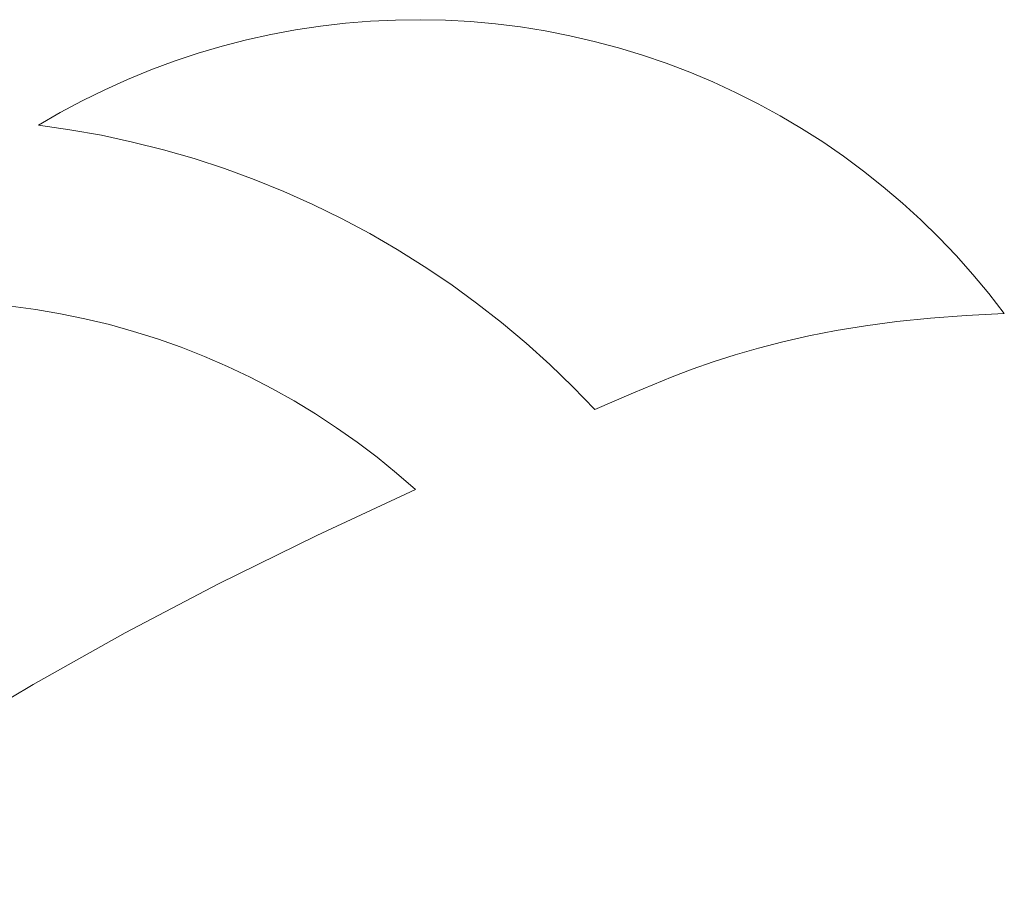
# Model space of a CAD drawing. Header units: millimetres. Extents: x -1459 to 125, y -3469 to 122.
# Tile 156 of 199: x -105.08 to -101.22, y -2910.04 to -2906.58. Entities that reach past the tile are written whole.
import ezdxf

# ---------------------------------------------------------------- set-up
doc = ezdxf.new("R2010")
doc.units = ezdxf.units.MM
doc.header["$MEASUREMENT"] = 0
doc.layers.add('Layer 1', color=7, linetype='Continuous')

msp = doc.modelspace()

# ---------------------------------------------------------------- linework, layer by layer
at = {"layer": 'Layer 1', "color": 18, "lineweight": 9}
for points, knots in [([(-102.8211, -2908.1097), (-102.8211, -2908.1097), (-102.6693, -2908.0435), (-102.6693, -2908.0435), (-102.6693, -2908.0435), (-102.5183, -2907.9815), (-102.5183, -2907.9815), (-102.5183, -2907.9815), (-102.4392, -2907.9515), (-102.4392, -2907.9515), (-102.4392, -2907.9515), (-102.3569, -2907.9226), (-102.3569, -2907.9226), (-102.3569, -2907.9226), (-102.2706, -2907.8949), (-102.2706, -2907.8949), (-102.2706, -2907.8949), (-102.1799, -2907.8685), (-102.1799, -2907.8685), (-102.1799, -2907.8685), (-102.084, -2907.8438), (-102.084, -2907.8438), (-102.084, -2907.8438), (-101.9823, -2907.8209), (-101.9823, -2907.8209), (-101.9823, -2907.8209), (-101.8742, -2907.7999), (-101.8742, -2907.7999), (-101.8742, -2907.7999), (-101.7591, -2907.7813), (-101.7591, -2907.7813), (-101.7591, -2907.7813), (-101.6363, -2907.765), (-101.6363, -2907.765), (-101.6363, -2907.765), (-101.5052, -2907.7514), (-101.5052, -2907.7514), (-101.5052, -2907.7514), (-101.3651, -2907.7406), (-101.3651, -2907.7406), (-101.3651, -2907.7406), (-101.2154, -2907.7329), (-101.2154, -2907.7329), (-101.2154, -2907.7329), (-101.2758, -2907.6552), (-101.2758, -2907.6552), (-101.2758, -2907.6552), (-101.3387, -2907.5796), (-101.3387, -2907.5796), (-101.3387, -2907.5796), (-101.4042, -2907.5062), (-101.4042, -2907.5062), (-101.4042, -2907.5062), (-101.4721, -2907.4351), (-101.4721, -2907.4351), (-101.4721, -2907.4351), (-101.5425, -2907.3663), (-101.5425, -2907.3663), (-101.5425, -2907.3663), (-101.6151, -2907.3001), (-101.6151, -2907.3001), (-101.6151, -2907.3001), (-101.69, -2907.2363), (-101.69, -2907.2363), (-101.69, -2907.2363), (-101.7671, -2907.1751), (-101.7671, -2907.1751), (-101.7671, -2907.1751), (-101.8461, -2907.1166), (-101.8461, -2907.1166), (-101.8461, -2907.1166), (-101.9271, -2907.0608), (-101.9271, -2907.0608), (-101.9271, -2907.0608), (-102.01, -2907.0079), (-102.01, -2907.0079), (-102.01, -2907.0079), (-102.0947, -2906.9578), (-102.0947, -2906.9578), (-102.0947, -2906.9578), (-102.181, -2906.9106), (-102.181, -2906.9106), (-102.181, -2906.9106), (-102.2688, -2906.8664), (-102.2688, -2906.8664), (-102.2688, -2906.8664), (-102.3582, -2906.8252), (-102.3582, -2906.8252), (-102.3582, -2906.8252), (-102.4489, -2906.7872), (-102.4489, -2906.7872), (-102.4489, -2906.7872), (-102.5408, -2906.7522), (-102.5408, -2906.7522), (-102.5408, -2906.7522), (-102.6339, -2906.7204), (-102.6339, -2906.7204), (-102.6339, -2906.7204), (-102.728, -2906.6918), (-102.728, -2906.6918), (-102.728, -2906.6918), (-102.823, -2906.6664), (-102.823, -2906.6664), (-102.823, -2906.6664), (-102.9189, -2906.6443), (-102.9189, -2906.6443), (-102.9189, -2906.6443), (-103.0154, -2906.6255), (-103.0154, -2906.6255), (-103.0154, -2906.6255), (-103.1125, -2906.61), (-103.1125, -2906.61), (-103.1125, -2906.61), (-103.2101, -2906.5979), (-103.2101, -2906.5979), (-103.2101, -2906.5979), (-103.3081, -2906.589), (-103.3081, -2906.589), (-103.3081, -2906.589), (-103.4063, -2906.5836), (-103.4063, -2906.5836), (-103.4063, -2906.5836), (-103.5046, -2906.5815), (-103.5046, -2906.5815), (-103.5046, -2906.5815), (-103.603, -2906.5827), (-103.603, -2906.5827), (-103.603, -2906.5827), (-103.7012, -2906.5874), (-103.7012, -2906.5874), (-103.7012, -2906.5874), (-103.7993, -2906.5953), (-103.7993, -2906.5953), (-103.7993, -2906.5953), (-103.897, -2906.6067), (-103.897, -2906.6067), (-103.897, -2906.6067), (-103.9942, -2906.6213), (-103.9942, -2906.6213), (-103.9942, -2906.6213), (-104.0909, -2906.6393), (-104.0909, -2906.6393), (-104.0909, -2906.6393), (-104.187, -2906.6606), (-104.187, -2906.6606), (-104.187, -2906.6606), (-104.2822, -2906.6851), (-104.2822, -2906.6851), (-104.2822, -2906.6851), (-104.3766, -2906.7129), (-104.3766, -2906.7129), (-104.3766, -2906.7129), (-104.4699, -2906.7439), (-104.4699, -2906.7439), (-104.4699, -2906.7439), (-104.5622, -2906.7781), (-104.5622, -2906.7781), (-104.5622, -2906.7781), (-104.6532, -2906.8154), (-104.6532, -2906.8154), (-104.6532, -2906.8154), (-104.7428, -2906.8558), (-104.7428, -2906.8558), (-104.7428, -2906.8558), (-104.8311, -2906.8992), (-104.8311, -2906.8992), (-104.8311, -2906.8992), (-104.9178, -2906.9456), (-104.9178, -2906.9456), (-104.9178, -2906.9456), (-105.0029, -2906.995), (-105.0029, -2906.995), (-105.0029, -2906.995), (-104.8791, -2907.0127), (-104.8791, -2907.0127), (-104.8791, -2907.0127), (-104.7561, -2907.0346), (-104.7561, -2907.0346), (-104.7561, -2907.0346), (-104.6338, -2907.0609), (-104.6338, -2907.0609), (-104.6338, -2907.0609), (-104.5126, -2907.0913), (-104.5126, -2907.0913), (-104.5126, -2907.0913), (-104.3925, -2907.126), (-104.3925, -2907.126), (-104.3925, -2907.126), (-104.2737, -2907.1648), (-104.2737, -2907.1648), (-104.2737, -2907.1648), (-104.1563, -2907.2077), (-104.1563, -2907.2077), (-104.1563, -2907.2077), (-104.0404, -2907.2547), (-104.0404, -2907.2547), (-104.0404, -2907.2547), (-103.9263, -2907.3057), (-103.9263, -2907.3057), (-103.9263, -2907.3057), (-103.814, -2907.3607), (-103.814, -2907.3607), (-103.814, -2907.3607), (-103.7037, -2907.4195), (-103.7037, -2907.4195), (-103.7037, -2907.4195), (-103.5955, -2907.4821), (-103.5955, -2907.4821), (-103.5955, -2907.4821), (-103.4896, -2907.5484), (-103.4896, -2907.5484), (-103.4896, -2907.5484), (-103.386, -2907.6184), (-103.386, -2907.6184), (-103.386, -2907.6184), (-103.2849, -2907.6919), (-103.2849, -2907.6919), (-103.2849, -2907.6919), (-103.1864, -2907.7689), (-103.1864, -2907.7689), (-103.1864, -2907.7689), (-103.0907, -2907.8493), (-103.0907, -2907.8493), (-103.0907, -2907.8493), (-102.9978, -2907.933), (-102.9978, -2907.933), (-102.9978, -2907.933), (-102.9079, -2908.0198), (-102.9079, -2908.0198), (-102.9079, -2908.0198), (-102.8211, -2908.1097), (-102.8211, -2908.1097)], [0, 0, 0, 0, 0.012987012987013, 0.012987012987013, 0.012987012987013, 0.025974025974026, 0.025974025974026, 0.025974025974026, 0.038961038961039, 0.038961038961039, 0.038961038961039, 0.051948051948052, 0.051948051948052, 0.051948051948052, 0.0649350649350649, 0.0649350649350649, 0.0649350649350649, 0.0779220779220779, 0.0779220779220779, 0.0779220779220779, 0.0909090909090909, 0.0909090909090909, 0.0909090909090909, 0.1038961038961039, 0.1038961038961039, 0.1038961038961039, 0.1168831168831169, 0.1168831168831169, 0.1168831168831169, 0.1298701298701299, 0.1298701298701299, 0.1298701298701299, 0.1428571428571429, 0.1428571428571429, 0.1428571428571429, 0.1558441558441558, 0.1558441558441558, 0.1558441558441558, 0.1688311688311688, 0.1688311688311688, 0.1688311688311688, 0.1818181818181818, 0.1818181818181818, 0.1818181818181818, 0.1948051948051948, 0.1948051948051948, 0.1948051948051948, 0.2077922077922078, 0.2077922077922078, 0.2077922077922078, 0.2207792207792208, 0.2207792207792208, 0.2207792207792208, 0.2337662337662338, 0.2337662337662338, 0.2337662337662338, 0.2467532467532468, 0.2467532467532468, 0.2467532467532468, 0.2597402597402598, 0.2597402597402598, 0.2597402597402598, 0.2727272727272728, 0.2727272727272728, 0.2727272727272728, 0.2857142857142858, 0.2857142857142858, 0.2857142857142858, 0.2987012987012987, 0.2987012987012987, 0.2987012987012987, 0.3116883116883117, 0.3116883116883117, 0.3116883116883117, 0.3246753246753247, 0.3246753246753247, 0.3246753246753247, 0.3376623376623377, 0.3376623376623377, 0.3376623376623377, 0.3506493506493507, 0.3506493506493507, 0.3506493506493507, 0.3636363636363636, 0.3636363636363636, 0.3636363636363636, 0.3766233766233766, 0.3766233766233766, 0.3766233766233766, 0.3896103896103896, 0.3896103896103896, 0.3896103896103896, 0.4025974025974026, 0.4025974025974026, 0.4025974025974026, 0.4155844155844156, 0.4155844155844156, 0.4155844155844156, 0.4285714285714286, 0.4285714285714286, 0.4285714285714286, 0.4415584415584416, 0.4415584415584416, 0.4415584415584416, 0.4545454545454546, 0.4545454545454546, 0.4545454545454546, 0.4675324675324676, 0.4675324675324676, 0.4675324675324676, 0.4805194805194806, 0.4805194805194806, 0.4805194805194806, 0.4935064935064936, 0.4935064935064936, 0.4935064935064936, 0.5064935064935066, 0.5064935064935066, 0.5064935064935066, 0.5194805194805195, 0.5194805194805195, 0.5194805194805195, 0.5324675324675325, 0.5324675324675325, 0.5324675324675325, 0.5454545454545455, 0.5454545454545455, 0.5454545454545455, 0.5584415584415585, 0.5584415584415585, 0.5584415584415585, 0.5714285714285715, 0.5714285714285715, 0.5714285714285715, 0.5844155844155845, 0.5844155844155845, 0.5844155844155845, 0.5974025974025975, 0.5974025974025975, 0.5974025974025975, 0.6103896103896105, 0.6103896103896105, 0.6103896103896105, 0.6233766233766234, 0.6233766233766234, 0.6233766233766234, 0.6363636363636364, 0.6363636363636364, 0.6363636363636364, 0.6493506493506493, 0.6493506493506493, 0.6493506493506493, 0.6623376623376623, 0.6623376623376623, 0.6623376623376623, 0.6753246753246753, 0.6753246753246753, 0.6753246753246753, 0.6883116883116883, 0.6883116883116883, 0.6883116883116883, 0.7012987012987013, 0.7012987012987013, 0.7012987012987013, 0.7142857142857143, 0.7142857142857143, 0.7142857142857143, 0.7272727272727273, 0.7272727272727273, 0.7272727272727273, 0.7402597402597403, 0.7402597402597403, 0.7402597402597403, 0.7532467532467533, 0.7532467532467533, 0.7532467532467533, 0.7662337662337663, 0.7662337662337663, 0.7662337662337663, 0.7792207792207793, 0.7792207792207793, 0.7792207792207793, 0.7922077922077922, 0.7922077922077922, 0.7922077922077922, 0.8051948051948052, 0.8051948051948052, 0.8051948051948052, 0.8181818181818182, 0.8181818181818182, 0.8181818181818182, 0.8311688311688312, 0.8311688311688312, 0.8311688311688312, 0.8441558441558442, 0.8441558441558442, 0.8441558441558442, 0.8571428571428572, 0.8571428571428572, 0.8571428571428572, 0.8701298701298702, 0.8701298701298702, 0.8701298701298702, 0.8831168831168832, 0.8831168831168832, 0.8831168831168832, 0.8961038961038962, 0.8961038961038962, 0.8961038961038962, 0.9090909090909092, 0.9090909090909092, 0.9090909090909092, 0.9220779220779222, 0.9220779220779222, 0.9220779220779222, 0.9350649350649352, 0.9350649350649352, 0.9350649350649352, 0.9480519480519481, 0.9480519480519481, 0.9480519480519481, 0.9610389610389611, 0.9610389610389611, 0.9610389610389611, 0.9740259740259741, 0.9740259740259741, 0.9740259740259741, 0.9870129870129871, 0.9870129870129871, 0.9870129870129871, 1, 1, 1, 1]), ([(-106.3324, -2910.0447), (-106.3324, -2910.0447), (-106.1823, -2909.9335), (-106.1823, -2909.9335), (-106.1823, -2909.9335), (-106.0294, -2909.8245), (-106.0294, -2909.8245), (-106.0294, -2909.8245), (-105.714, -2909.6112), (-105.714, -2909.6112), (-105.714, -2909.6112), (-105.3747, -2909.3961), (-105.3747, -2909.3961), (-105.3747, -2909.3961), (-105.0228, -2909.1867), (-105.0228, -2909.1867), (-105.0228, -2909.1867), (-104.6622, -2908.9849), (-104.6622, -2908.9849), (-104.6622, -2908.9849), (-104.2965, -2908.7929), (-104.2965, -2908.7929), (-104.2965, -2908.7929), (-103.9112, -2908.6034), (-103.9112, -2908.6034), (-103.9112, -2908.6034), (-103.524, -2908.4231), (-103.524, -2908.4231), (-103.524, -2908.4231), (-103.5982, -2908.3585), (-103.5982, -2908.3585), (-103.5982, -2908.3585), (-103.6746, -2908.2965), (-103.6746, -2908.2965), (-103.6746, -2908.2965), (-103.753, -2908.2372), (-103.753, -2908.2372), (-103.753, -2908.2372), (-103.8334, -2908.1806), (-103.8334, -2908.1806), (-103.8334, -2908.1806), (-103.9157, -2908.1268), (-103.9157, -2908.1268), (-103.9157, -2908.1268), (-103.9997, -2908.0758), (-103.9997, -2908.0758), (-103.9997, -2908.0758), (-104.0855, -2908.0277), (-104.0855, -2908.0277), (-104.0855, -2908.0277), (-104.1729, -2907.9826), (-104.1729, -2907.9826), (-104.1729, -2907.9826), (-104.2618, -2907.9405), (-104.2618, -2907.9405), (-104.2618, -2907.9405), (-104.352, -2907.9014), (-104.352, -2907.9014), (-104.352, -2907.9014), (-104.4435, -2907.8655), (-104.4435, -2907.8655), (-104.4435, -2907.8655), (-104.5362, -2907.8327), (-104.5362, -2907.8327), (-104.5362, -2907.8327), (-104.63, -2907.8031), (-104.63, -2907.8031), (-104.63, -2907.8031), (-104.7247, -2907.7767), (-104.7247, -2907.7767), (-104.7247, -2907.7767), (-104.8203, -2907.7536), (-104.8203, -2907.7536), (-104.8203, -2907.7536), (-104.9166, -2907.7338), (-104.9166, -2907.7338), (-104.9166, -2907.7338), (-105.0136, -2907.7172), (-105.0136, -2907.7172), (-105.0136, -2907.7172), (-105.111, -2907.704), (-105.111, -2907.704), (-105.111, -2907.704), (-105.2088, -2907.6941), (-105.2088, -2907.6941), (-105.2088, -2907.6941), (-105.3069, -2907.6876), (-105.3069, -2907.6876), (-105.3069, -2907.6876), (-105.4052, -2907.6845), (-105.4052, -2907.6845), (-105.4052, -2907.6845), (-105.5036, -2907.6846), (-105.5036, -2907.6846), (-105.5036, -2907.6846), (-105.6018, -2907.6882), (-105.6018, -2907.6882), (-105.6018, -2907.6882), (-105.6999, -2907.6951), (-105.6999, -2907.6951), (-105.6999, -2907.6951), (-105.7977, -2907.7054), (-105.7977, -2907.7054), (-105.7977, -2907.7054), (-105.8567, -2907.7849), (-105.8567, -2907.7849), (-105.8567, -2907.7849), (-105.9129, -2907.8664), (-105.9129, -2907.8664), (-105.9129, -2907.8664), (-105.9662, -2907.9499), (-105.9662, -2907.9499), (-105.9662, -2907.9499), (-106.0166, -2908.0351), (-106.0166, -2908.0351), (-106.0166, -2908.0351), (-106.0641, -2908.1219), (-106.0641, -2908.1219), (-106.0641, -2908.1219), (-106.1086, -2908.2104), (-106.1086, -2908.2104), (-106.1086, -2908.2104), (-106.15, -2908.3003), (-106.15, -2908.3003), (-106.15, -2908.3003), (-106.1882, -2908.3917), (-106.1882, -2908.3917), (-106.1882, -2908.3917), (-106.2233, -2908.4842), (-106.2233, -2908.4842), (-106.2233, -2908.4842), (-106.2552, -2908.578), (-106.2552, -2908.578), (-106.2552, -2908.578), (-106.2839, -2908.6727), (-106.2839, -2908.6727), (-106.2839, -2908.6727), (-106.3093, -2908.7684), (-106.3093, -2908.7684), (-106.3093, -2908.7684), (-106.3313, -2908.865), (-106.3313, -2908.865), (-106.3313, -2908.865), (-106.35, -2908.9622), (-106.35, -2908.9622), (-106.35, -2908.9622), (-106.3654, -2909.06), (-106.3654, -2909.06), (-106.3654, -2909.06), (-106.3774, -2909.1583), (-106.3774, -2909.1583), (-106.3774, -2909.1583), (-106.386, -2909.2569), (-106.386, -2909.2569), (-106.386, -2909.2569), (-106.3912, -2909.3558), (-106.3912, -2909.3558), (-106.3912, -2909.3558), (-106.393, -2909.4548), (-106.393, -2909.4548), (-106.393, -2909.4548), (-106.3914, -2909.5538), (-106.3914, -2909.5538), (-106.3914, -2909.5538), (-106.3864, -2909.6527), (-106.3864, -2909.6527), (-106.3864, -2909.6527), (-106.378, -2909.7513), (-106.378, -2909.7513), (-106.378, -2909.7513), (-106.3661, -2909.8496), (-106.3661, -2909.8496), (-106.3661, -2909.8496), (-106.351, -2909.9475), (-106.351, -2909.9475), (-106.351, -2909.9475), (-106.3324, -2910.0447), (-106.3324, -2910.0447)], [0, 0, 0, 0, 0.0169491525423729, 0.0169491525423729, 0.0169491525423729, 0.0338983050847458, 0.0338983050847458, 0.0338983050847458, 0.0508474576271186, 0.0508474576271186, 0.0508474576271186, 0.0677966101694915, 0.0677966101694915, 0.0677966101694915, 0.0847457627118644, 0.0847457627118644, 0.0847457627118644, 0.1016949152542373, 0.1016949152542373, 0.1016949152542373, 0.1186440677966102, 0.1186440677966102, 0.1186440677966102, 0.1355932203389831, 0.1355932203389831, 0.1355932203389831, 0.1525423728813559, 0.1525423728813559, 0.1525423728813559, 0.1694915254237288, 0.1694915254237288, 0.1694915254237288, 0.1864406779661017, 0.1864406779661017, 0.1864406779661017, 0.2033898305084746, 0.2033898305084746, 0.2033898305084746, 0.2203389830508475, 0.2203389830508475, 0.2203389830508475, 0.2372881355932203, 0.2372881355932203, 0.2372881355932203, 0.2542372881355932, 0.2542372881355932, 0.2542372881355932, 0.2711864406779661, 0.2711864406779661, 0.2711864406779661, 0.288135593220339, 0.288135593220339, 0.288135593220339, 0.3050847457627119, 0.3050847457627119, 0.3050847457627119, 0.3220338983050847, 0.3220338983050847, 0.3220338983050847, 0.3389830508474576, 0.3389830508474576, 0.3389830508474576, 0.3559322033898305, 0.3559322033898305, 0.3559322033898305, 0.3728813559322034, 0.3728813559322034, 0.3728813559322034, 0.3898305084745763, 0.3898305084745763, 0.3898305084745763, 0.4067796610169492, 0.4067796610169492, 0.4067796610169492, 0.423728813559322, 0.423728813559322, 0.423728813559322, 0.4406779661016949, 0.4406779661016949, 0.4406779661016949, 0.4576271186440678, 0.4576271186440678, 0.4576271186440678, 0.4745762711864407, 0.4745762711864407, 0.4745762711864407, 0.4915254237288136, 0.4915254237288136, 0.4915254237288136, 0.5084745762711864, 0.5084745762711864, 0.5084745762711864, 0.5254237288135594, 0.5254237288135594, 0.5254237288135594, 0.5423728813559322, 0.5423728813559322, 0.5423728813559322, 0.559322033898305, 0.559322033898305, 0.559322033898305, 0.576271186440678, 0.576271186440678, 0.576271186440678, 0.5932203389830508, 0.5932203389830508, 0.5932203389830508, 0.6101694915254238, 0.6101694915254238, 0.6101694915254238, 0.6271186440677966, 0.6271186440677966, 0.6271186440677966, 0.6440677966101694, 0.6440677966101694, 0.6440677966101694, 0.6610169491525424, 0.6610169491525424, 0.6610169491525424, 0.6779661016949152, 0.6779661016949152, 0.6779661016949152, 0.6949152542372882, 0.6949152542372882, 0.6949152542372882, 0.711864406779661, 0.711864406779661, 0.711864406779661, 0.7288135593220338, 0.7288135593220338, 0.7288135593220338, 0.7457627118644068, 0.7457627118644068, 0.7457627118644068, 0.7627118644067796, 0.7627118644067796, 0.7627118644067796, 0.7796610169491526, 0.7796610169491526, 0.7796610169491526, 0.7966101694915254, 0.7966101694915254, 0.7966101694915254, 0.8135593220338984, 0.8135593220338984, 0.8135593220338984, 0.8305084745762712, 0.8305084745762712, 0.8305084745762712, 0.847457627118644, 0.847457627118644, 0.847457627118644, 0.864406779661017, 0.864406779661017, 0.864406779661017, 0.8813559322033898, 0.8813559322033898, 0.8813559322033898, 0.8983050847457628, 0.8983050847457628, 0.8983050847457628, 0.9152542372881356, 0.9152542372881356, 0.9152542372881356, 0.9322033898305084, 0.9322033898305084, 0.9322033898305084, 0.9491525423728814, 0.9491525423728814, 0.9491525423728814, 0.9661016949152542, 0.9661016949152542, 0.9661016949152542, 0.9830508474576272, 0.9830508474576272, 0.9830508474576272, 1, 1, 1, 1])]:
    msp.add_open_spline(points, degree=3, knots=knots, dxfattribs=at)

doc.saveas('drawing.dxf')
